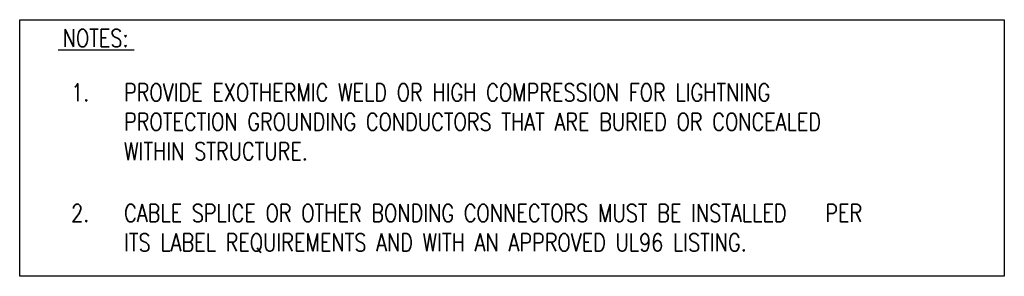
# Model space of a CAD drawing. Header units: inches. Extents: x 0 to 90.7, y 0 to 44.5.
# Tile 7 of 7: x 83.7 to 90.7, y 42.6 to 44.5. Entities that reach past the tile are written whole.
import ezdxf

# ---------------------------------------------------------------- set-up
doc = ezdxf.new("R2010")
doc.units = ezdxf.units.IN
doc.header["$MEASUREMENT"] = 0
doc.layers.add('E-ANNO-TEXT', color=2, linetype='Continuous')
doc.layers.add('E-DETL-GRPH', color=3, linetype='Continuous')
doc.styles.add('Annotative', font='romans.shx', dxfattribs={"width": 0.8, "height": 0.125})

msp = doc.modelspace()

# ---------------------------------------------------------------- linework, layer by layer
at = {"layer": 'E-DETL-GRPH', "lineweight": -3}
msp.add_lwpolyline([(83.7096, 42.6303), (83.7096, 44.4506), (90.6903, 44.4506), (90.6903, 42.6303)], close=True, dxfattribs=at)
msp.add_lwpolyline([(83.9823, 44.2373), (84.5222, 44.2363)], dxfattribs=at)

# ---------------------------------------------------------------- texts
at = {"layer": 'E-ANNO-TEXT', "lineweight": -3, "char_height": 0.125, "style": 'Annotative'}
for s, insert, width, attachment_point in [('NOTES:', (84.014, 44.2574), 0.387976, 7), ('\\pxi-3,l3,t3;1.^IPROVIDE EXOTHERMIC WELD OR HIGH COMPRESSION FOR LIGHTNING PROTECTION GROUNDING CONDUCTORS THAT ARE BURIED OR CONCEALED WITHIN STRUCTURE.', (84.0746, 43.9968), 6.29485, 1), ('\\pxi-3,l3,t3;2.^ICABLE SPLICE OR OTHER BONDING CONNECTORS MUST BE INSTALLED    PER ITS LABEL REQUIREMENTS AND WITH AN APPROVED UL96 LISTING.', (84.0746, 43.1415), 6.29485, 1)]:
    msp.add_mtext(s, dxfattribs=dict(at, insert=insert, width=width, attachment_point=attachment_point))

doc.saveas('drawing.dxf')
